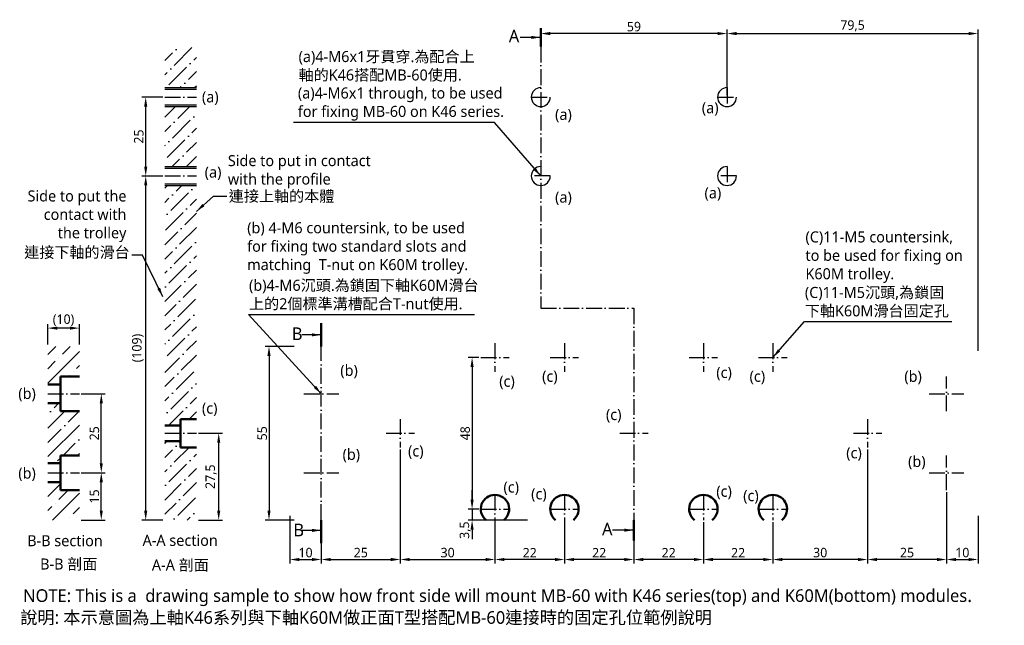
# Model space of a CAD drawing. Header units: millimetres. Extents: x 395 to 707, y 227 to 419.
import ezdxf

# ---------------------------------------------------------------- set-up
doc = ezdxf.new("R2010")
doc.units = ezdxf.units.MM
doc.linetypes.add('中心線5', pattern=[7.2, 5, -1, 0.2, -1])
doc.layers.add('中心線', color=5, linetype='中心線5', plot=False)
doc.layers.add('標註線', color=3, linetype='Continuous', plot=False)
doc.layers.add('外框線', color=7, linetype='Continuous', lineweight=50, plot=False)
doc.styles.get("Standard").update_dxf_attribs({"font": 'msjh.ttf'})
doc.dimstyles.new('ISO-25', dxfattribs={"dimtxt": 3, "dimasz": 3, "dimexe": 1.25, "dimexo": 0.625, "dimtad": 1, "dimdec": 8, "dimtxsty": 'Standard', "dimcen": 2.5, "dimadec": 0, "dimazin": 0, "dimtfac": 1, "dimtdec": 8, "dimtmove": 0, "dimatfit": 3, "dimfxl": 0, "dimarcsym": 0})

# ---------------------------------------------------------------- blocks, each defined once
blk = doc.blocks.new('*D1')
at = {"layer": 'Defpoints', "color": 0}
for p in [(414.01, 275.63), (420.96, 275.63), (414.01, 260.63)]:
    blk.add_point(p, dxfattribs=at)
at = {"layer": '標註線', "color": 0, "lineweight": -2}
for p, q in [((414.64, 275.63), (422.21, 275.63)), ((420.96, 263.63), (420.96, 272.63)), ((414.64, 260.63), (422.21, 260.63))]:
    blk.add_line(p, q, dxfattribs=at)
at = {"layer": '標註線', "color": 0}
for points in [[(420.46, 272.63), (421.46, 272.63), (420.96, 275.63)], [(420.46, 263.63), (421.46, 263.63), (420.96, 260.63)]]:
    blk.add_solid(points, dxfattribs=at)
at = {"layer": '標註線', "color": 0, "insert": (418.78, 268.13), "char_height": 3, "attachment_point": 5, "rotation": 90}
blk.add_mtext('15', dxfattribs=at)
blk = doc.blocks.new('*D2')
at = {"layer": 'Defpoints', "color": 0}
for p in [(414.01, 300.63), (420.96, 300.63), (414.01, 275.63)]:
    blk.add_point(p, dxfattribs=at)
at = {"layer": '標註線', "color": 0, "lineweight": -2}
for p, q in [((414.64, 300.63), (422.21, 300.63)), ((420.96, 278.63), (420.96, 297.63)), ((414.64, 275.63), (422.21, 275.63))]:
    blk.add_line(p, q, dxfattribs=at)
at = {"layer": '標註線', "color": 0}
for points in [[(420.46, 297.63), (421.46, 297.63), (420.96, 300.63)], [(420.46, 278.63), (421.46, 278.63), (420.96, 275.63)]]:
    blk.add_solid(points, dxfattribs=at)
at = {"layer": '標註線', "color": 0, "insert": (418.78, 288.13), "char_height": 3, "attachment_point": 5, "rotation": 90}
blk.add_mtext('25', dxfattribs=at)
blk = doc.blocks.new('*D3')
at = {"layer": 'Defpoints', "color": 0}
for p in [(404.01, 321.45), (404.01, 315.63), (414.01, 315.63)]:
    blk.add_point(p, dxfattribs=at)
at = {"layer": '標註線', "color": 0, "lineweight": -2}
for p, q in [((404.01, 316.26), (404.01, 322.7)), ((411.01, 321.45), (407.01, 321.45)), ((414.01, 316.26), (414.01, 322.7))]:
    blk.add_line(p, q, dxfattribs=at)
at = {"layer": '標註線', "color": 0}
for points in [[(407.01, 321.95), (407.01, 320.95), (404.01, 321.45)], [(411.01, 321.95), (411.01, 320.95), (414.01, 321.45)]]:
    blk.add_solid(points, dxfattribs=at)
at = {"layer": '標註線', "color": 0, "insert": (409.01, 323.95), "char_height": 3, "attachment_point": 5}
blk.add_mtext('(10)', dxfattribs=at)
blk = doc.blocks.new('*D4')
at = {"layer": 'Defpoints', "color": 0}
for p in [(482.65, 315.63), (474.08, 260.63), (482.65, 260.63)]:
    blk.add_point(p, dxfattribs=at)
at = {"layer": '標註線', "color": 0, "lineweight": -2}
for p, q in [((482.02, 315.63), (472.83, 315.63)), ((474.08, 312.63), (474.08, 263.63)), ((482.02, 260.63), (472.83, 260.63))]:
    blk.add_line(p, q, dxfattribs=at)
at = {"layer": '標註線', "color": 0}
for points in [[(473.58, 312.63), (474.58, 312.63), (474.08, 315.63)], [(473.58, 263.63), (474.58, 263.63), (474.08, 260.63)]]:
    blk.add_solid(points, dxfattribs=at)
at = {"layer": '標註線', "color": 0, "insert": (471.93, 288.13), "char_height": 3, "attachment_point": 5, "rotation": 90}
blk.add_mtext('55', dxfattribs=at)
blk = doc.blocks.new('*D5')
at = {"layer": 'Defpoints', "color": 0}
for p in [(698.65, 414.75), (619.15, 394.63), (698.65, 313.63)]:
    blk.add_point(p, dxfattribs=at)
at = {"layer": '標註線', "color": 0, "lineweight": -2}
for p, q in [((619.15, 395.26), (619.15, 416)), ((622.15, 414.75), (695.65, 414.75)), ((698.65, 314.26), (698.65, 416))]:
    blk.add_line(p, q, dxfattribs=at)
at = {"layer": '標註線', "color": 0}
for points in [[(622.15, 415.25), (622.15, 414.25), (619.15, 414.75)], [(695.65, 415.25), (695.65, 414.25), (698.65, 414.75)]]:
    blk.add_solid(points, dxfattribs=at)
at = {"layer": '標註線', "color": 0, "insert": (658.9, 417.18), "char_height": 3, "attachment_point": 5}
blk.add_mtext('79,5', dxfattribs=at)
blk = doc.blocks.new('*D6')
at = {"layer": 'Defpoints', "color": 0}
for p in [(451.08, 288.13), (458.15, 288.13), (451.08, 260.63)]:
    blk.add_point(p, dxfattribs=at)
at = {"layer": '標註線', "color": 0, "lineweight": -2}
for p, q in [((451.7, 288.13), (459.4, 288.13)), ((458.15, 263.63), (458.15, 285.13)), ((451.7, 260.63), (459.4, 260.63))]:
    blk.add_line(p, q, dxfattribs=at)
at = {"layer": '標註線', "color": 0}
for points in [[(457.65, 285.13), (458.65, 285.13), (458.15, 288.13)], [(457.65, 263.63), (458.65, 263.63), (458.15, 260.63)]]:
    blk.add_solid(points, dxfattribs=at)
at = {"layer": '標註線', "color": 0, "insert": (455.73, 274.38), "char_height": 3, "attachment_point": 5, "rotation": 90}
blk.add_mtext('27,5', dxfattribs=at)
blk = doc.blocks.new('*D7')
at = {"layer": 'Defpoints', "color": 0}
for p in [(435.03, 369.63), (441.08, 369.63), (441.08, 260.63)]:
    blk.add_point(p, dxfattribs=at)
at = {"layer": '標註線', "color": 0, "lineweight": -2}
for p, q in [((440.45, 369.63), (433.78, 369.63)), ((435.03, 263.63), (435.03, 366.63)), ((440.45, 260.63), (433.78, 260.63))]:
    blk.add_line(p, q, dxfattribs=at)
at = {"layer": '標註線', "color": 0}
for points in [[(434.53, 366.63), (435.53, 366.63), (435.03, 369.63)], [(434.53, 263.63), (435.53, 263.63), (435.03, 260.63)]]:
    blk.add_solid(points, dxfattribs=at)
at = {"layer": '標註線', "color": 0, "insert": (432.53, 315.13), "char_height": 3, "attachment_point": 5, "rotation": 90}
blk.add_mtext('(109)', dxfattribs=at)
blk = doc.blocks.new('*D8')
at = {"layer": 'Defpoints', "color": 0}
for p in [(435.03, 394.63), (441.08, 394.63), (441.08, 369.63)]:
    blk.add_point(p, dxfattribs=at)
at = {"layer": '標註線', "color": 0, "lineweight": -2}
for p, q in [((440.45, 394.63), (433.78, 394.63)), ((435.03, 372.63), (435.03, 391.63)), ((440.45, 369.63), (433.78, 369.63))]:
    blk.add_line(p, q, dxfattribs=at)
at = {"layer": '標註線', "color": 0}
for points in [[(434.53, 391.63), (435.53, 391.63), (435.03, 394.63)], [(434.53, 372.63), (435.53, 372.63), (435.03, 369.63)]]:
    blk.add_solid(points, dxfattribs=at)
at = {"layer": '標註線', "color": 0, "insert": (432.85, 382.13), "char_height": 3, "attachment_point": 5, "rotation": 90}
blk.add_mtext('25', dxfattribs=at)
blk = doc.blocks.new('*D9')
at = {"layer": 'Defpoints', "color": 0}
for p in [(515.65, 283.63), (490.65, 260.63), (515.65, 248.15)]:
    blk.add_point(p, dxfattribs=at)
at = {"layer": '標註線', "color": 0, "lineweight": -2}
for p, q in [((515.65, 283.01), (515.65, 246.9)), ((490.65, 260.01), (490.65, 246.9)), ((493.65, 248.15), (512.65, 248.15))]:
    blk.add_line(p, q, dxfattribs=at)
at = {"layer": '標註線', "color": 0}
for points in [[(493.65, 248.65), (493.65, 247.65), (490.65, 248.15)], [(512.65, 248.65), (512.65, 247.65), (515.65, 248.15)]]:
    blk.add_solid(points, dxfattribs=at)
at = {"layer": '標註線', "color": 0, "insert": (503.15, 250.33), "char_height": 3, "attachment_point": 5}
blk.add_mtext('25', dxfattribs=at)
blk = doc.blocks.new('*D10')
at = {"layer": 'Defpoints', "color": 0}
for p in [(515.65, 283.63), (545.65, 260.63), (545.65, 248.15)]:
    blk.add_point(p, dxfattribs=at)
at = {"layer": '標註線', "color": 0, "lineweight": -2}
for p, q in [((515.65, 283.01), (515.65, 246.9)), ((545.65, 260.01), (545.65, 246.9)), ((518.65, 248.15), (542.65, 248.15))]:
    blk.add_line(p, q, dxfattribs=at)
at = {"layer": '標註線', "color": 0}
for points in [[(518.65, 248.65), (518.65, 247.65), (515.65, 248.15)], [(542.65, 248.65), (542.65, 247.65), (545.65, 248.15)]]:
    blk.add_solid(points, dxfattribs=at)
at = {"layer": '標註線', "color": 0, "insert": (530.65, 250.33), "char_height": 3, "attachment_point": 5}
blk.add_mtext('30', dxfattribs=at)
blk = doc.blocks.new('*D11')
at = {"layer": 'Defpoints', "color": 0}
for p in [(663.65, 283.63), (688.65, 270.13), (663.65, 248.15)]:
    blk.add_point(p, dxfattribs=at)
at = {"layer": '標註線', "color": 0, "lineweight": -2}
for p, q in [((663.65, 283.01), (663.65, 246.9)), ((688.65, 269.51), (688.65, 246.9)), ((685.65, 248.15), (666.65, 248.15))]:
    blk.add_line(p, q, dxfattribs=at)
at = {"layer": '標註線', "color": 0}
for points in [[(666.65, 248.65), (666.65, 247.65), (663.65, 248.15)], [(685.65, 248.65), (685.65, 247.65), (688.65, 248.15)]]:
    blk.add_solid(points, dxfattribs=at)
at = {"layer": '標註線', "color": 0, "insert": (676.15, 250.33), "char_height": 3, "attachment_point": 5}
blk.add_mtext('25', dxfattribs=at)
blk = doc.blocks.new('*D12')
at = {"layer": 'Defpoints', "color": 0}
for p in [(663.65, 283.63), (633.65, 260.63), (633.65, 248.15)]:
    blk.add_point(p, dxfattribs=at)
at = {"layer": '標註線', "color": 0, "lineweight": -2}
for p, q in [((663.65, 283.01), (663.65, 246.9)), ((633.65, 260.01), (633.65, 246.9)), ((660.65, 248.15), (636.65, 248.15))]:
    blk.add_line(p, q, dxfattribs=at)
at = {"layer": '標註線', "color": 0}
for points in [[(636.65, 248.65), (636.65, 247.65), (633.65, 248.15)], [(660.65, 248.65), (660.65, 247.65), (663.65, 248.15)]]:
    blk.add_solid(points, dxfattribs=at)
at = {"layer": '標註線', "color": 0, "insert": (648.65, 250.33), "char_height": 3, "attachment_point": 5}
blk.add_mtext('30', dxfattribs=at)
blk = doc.blocks.new('*D14')
at = {"layer": 'Defpoints', "color": 0}
for p in [(560.15, 414.75), (560.15, 410.63), (619.15, 397.13)]:
    blk.add_point(p, dxfattribs=at)
at = {"layer": '標註線', "color": 0, "lineweight": -2}
for p, q in [((560.15, 411.26), (560.15, 416)), ((616.15, 414.75), (563.15, 414.75)), ((619.15, 397.76), (619.15, 416))]:
    blk.add_line(p, q, dxfattribs=at)
at = {"layer": '標註線', "color": 0}
for points in [[(563.15, 415.25), (563.15, 414.25), (560.15, 414.75)], [(616.15, 415.25), (616.15, 414.25), (619.15, 414.75)]]:
    blk.add_solid(points, dxfattribs=at)
at = {"layer": '標註線', "color": 0, "insert": (589.65, 416.93), "char_height": 3, "attachment_point": 5}
blk.add_mtext('59', dxfattribs=at)
blk = doc.blocks.new('*D15')
at = {"layer": 'Defpoints', "color": 0}
for p in [(611.65, 260.63), (633.65, 260.01), (611.65, 248.15)]:
    blk.add_point(p, dxfattribs=at)
at = {"layer": '標註線', "color": 0, "lineweight": -2}
for p, q in [((611.65, 260.01), (611.65, 246.9)), ((633.65, 259.38), (633.65, 246.9)), ((630.65, 248.15), (614.65, 248.15))]:
    blk.add_line(p, q, dxfattribs=at)
at = {"layer": '標註線', "color": 0}
for points in [[(614.65, 248.65), (614.65, 247.65), (611.65, 248.15)], [(630.65, 248.65), (630.65, 247.65), (633.65, 248.15)]]:
    blk.add_solid(points, dxfattribs=at)
at = {"layer": '標註線', "color": 0, "insert": (622.65, 250.3), "char_height": 3, "attachment_point": 5}
blk.add_mtext('22', dxfattribs=at)
blk = doc.blocks.new('*D16')
at = {"layer": 'Defpoints', "color": 0}
for p in [(589.65, 260.63), (611.65, 260.63), (589.65, 248.15)]:
    blk.add_point(p, dxfattribs=at)
at = {"layer": '標註線', "color": 0, "lineweight": -2}
for p, q in [((589.65, 260.01), (589.65, 246.9)), ((611.65, 260.01), (611.65, 246.9)), ((608.65, 248.15), (592.65, 248.15))]:
    blk.add_line(p, q, dxfattribs=at)
at = {"layer": '標註線', "color": 0}
for points in [[(592.65, 248.65), (592.65, 247.65), (589.65, 248.15)], [(608.65, 248.65), (608.65, 247.65), (611.65, 248.15)]]:
    blk.add_solid(points, dxfattribs=at)
at = {"layer": '標註線', "color": 0, "insert": (600.65, 250.3), "char_height": 3, "attachment_point": 5}
blk.add_mtext('22', dxfattribs=at)
blk = doc.blocks.new('*D17')
at = {"layer": 'Defpoints', "color": 0}
for p in [(567.65, 261.63), (589.65, 260.63), (567.65, 248.15)]:
    blk.add_point(p, dxfattribs=at)
at = {"layer": '標註線', "color": 0, "lineweight": -2}
for p, q in [((567.65, 261.01), (567.65, 246.9)), ((589.65, 260.01), (589.65, 246.9)), ((586.65, 248.15), (570.65, 248.15))]:
    blk.add_line(p, q, dxfattribs=at)
at = {"layer": '標註線', "color": 0}
for points in [[(570.65, 248.65), (570.65, 247.65), (567.65, 248.15)], [(586.65, 248.65), (586.65, 247.65), (589.65, 248.15)]]:
    blk.add_solid(points, dxfattribs=at)
at = {"layer": '標註線', "color": 0, "insert": (578.65, 250.3), "char_height": 3, "attachment_point": 5}
blk.add_mtext('22', dxfattribs=at)
blk = doc.blocks.new('*D18')
at = {"layer": 'Defpoints', "color": 0}
for p in [(545.65, 261.01), (567.65, 261.63), (545.65, 248.15)]:
    blk.add_point(p, dxfattribs=at)
at = {"layer": '標註線', "color": 0, "lineweight": -2}
for p, q in [((545.65, 260.38), (545.65, 246.9)), ((567.65, 261.01), (567.65, 246.9)), ((564.65, 248.15), (548.65, 248.15))]:
    blk.add_line(p, q, dxfattribs=at)
at = {"layer": '標註線', "color": 0}
for points in [[(548.65, 248.65), (548.65, 247.65), (545.65, 248.15)], [(564.65, 248.65), (564.65, 247.65), (567.65, 248.15)]]:
    blk.add_solid(points, dxfattribs=at)
at = {"layer": '標註線', "color": 0, "insert": (556.65, 250.3), "char_height": 3, "attachment_point": 5}
blk.add_mtext('22', dxfattribs=at)
blk = doc.blocks.new('*D19')
at = {"layer": 'Defpoints', "color": 0}
for p in [(480.65, 262.63), (490.65, 260.63), (490.65, 248.15)]:
    blk.add_point(p, dxfattribs=at)
at = {"layer": '標註線', "color": 0, "lineweight": -2}
for p, q in [((480.65, 262.01), (480.65, 246.9)), ((490.65, 260.01), (490.65, 246.9)), ((483.65, 248.15), (487.65, 248.15))]:
    blk.add_line(p, q, dxfattribs=at)
at = {"layer": '標註線', "color": 0}
for points in [[(483.65, 248.65), (483.65, 247.65), (480.65, 248.15)], [(487.65, 248.65), (487.65, 247.65), (490.65, 248.15)]]:
    blk.add_solid(points, dxfattribs=at)
at = {"layer": '標註線', "color": 0, "insert": (485.65, 250.33), "char_height": 3, "attachment_point": 5}
blk.add_mtext('10', dxfattribs=at)
blk = doc.blocks.new('*D20')
at = {"layer": 'Defpoints', "color": 0}
for p in [(688.65, 270.13), (698.65, 262.63), (698.65, 248.15)]:
    blk.add_point(p, dxfattribs=at)
at = {"layer": '標註線', "color": 0, "lineweight": -2}
for p, q in [((688.65, 269.51), (688.65, 246.9)), ((698.65, 262.01), (698.65, 246.9)), ((691.65, 248.15), (695.65, 248.15))]:
    blk.add_line(p, q, dxfattribs=at)
at = {"layer": '標註線', "color": 0}
for points in [[(691.65, 248.65), (691.65, 247.65), (688.65, 248.15)], [(695.65, 248.65), (695.65, 247.65), (698.65, 248.15)]]:
    blk.add_solid(points, dxfattribs=at)
at = {"layer": '標註線', "color": 0, "insert": (693.65, 250.33), "char_height": 3, "attachment_point": 5}
blk.add_mtext('10', dxfattribs=at)
blk = doc.blocks.new('*D21')
at = {"layer": 'Defpoints', "color": 0}
for p in [(541.15, 312.13), (538.4, 264.13), (541.15, 264.13)]:
    blk.add_point(p, dxfattribs=at)
at = {"layer": '標註線', "color": 0, "lineweight": -2}
for p, q in [((540.52, 312.13), (537.15, 312.13)), ((538.4, 309.13), (538.4, 267.13)), ((540.52, 264.13), (537.15, 264.13))]:
    blk.add_line(p, q, dxfattribs=at)
at = {"layer": '標註線', "color": 0}
for points in [[(537.9, 309.13), (538.9, 309.13), (538.4, 312.13)], [(537.9, 267.13), (538.9, 267.13), (538.4, 264.13)]]:
    blk.add_solid(points, dxfattribs=at)
at = {"layer": '標註線', "color": 0, "insert": (536.23, 288.13), "char_height": 3, "attachment_point": 5, "rotation": 90}
blk.add_mtext('48', dxfattribs=at)
blk = doc.blocks.new('*D22')
at = {"layer": 'Defpoints', "color": 0}
for p in [(541.15, 264.13), (538.4, 260.63), (556.59, 260.63)]:
    blk.add_point(p, dxfattribs=at)
at = {"layer": '標註線', "color": 0, "lineweight": -2}
for p, q in [((538.4, 267.13), (538.4, 270.13)), ((540.52, 264.13), (537.15, 264.13)), ((538.4, 264.13), (538.4, 260.63)), ((555.97, 260.63), (537.15, 260.63)), ((538.4, 257.63), (538.4, 254.63))]:
    blk.add_line(p, q, dxfattribs=at)
at = {"layer": '標註線', "color": 0}
for points in [[(537.9, 267.13), (538.9, 267.13), (538.4, 264.13)], [(537.9, 257.63), (538.9, 257.63), (538.4, 260.63)]]:
    blk.add_solid(points, dxfattribs=at)
at = {"layer": '標註線', "color": 0, "insert": (536.23, 257.44), "char_height": 3, "attachment_point": 5, "rotation": 90}
blk.add_mtext('3,5', dxfattribs=at)

msp = doc.modelspace()

# ---------------------------------------------------------------- hatches: boundary and pattern name
h = msp.add_hatch()
h.set_pattern_fill('ANSI36', color=256)
h.set_pattern_definition([(45, (7.9565, 0), (1.683798, 6.173926), [7.9375, -1.5875, 0, -1.5875])])
h.paths.add_polyline_path([(441.07911143, 260.63406757), (451.07911143, 260.63406757), (451.07911143, 283.63406757), (446.07911143, 283.63406757), (446.07911143, 285.63406757), (441.07911143, 285.63406757)])
h.paths.add_polyline_path([(441.07911143, 290.63406757), (446.07911143, 290.63406757), (446.07911143, 292.63406757), (451.07911143, 292.63406757), (451.07911143, 366.63406757), (441.07911143, 366.63406757)])
h.paths.add_polyline_path([(441.07911143, 372.63406757), (451.07911143, 372.63406757), (451.07911143, 391.63406757), (441.07911143, 391.63406757)])
h.paths.add_polyline_path([(451.07911143, 410.63406757), (441.07911143, 410.63406757), (441.07911143, 397.63406757), (451.07911143, 397.63406757)])
h = msp.add_hatch()
h.set_pattern_fill('ANSI35', color=256, style=0)
h.set_pattern_definition([(45, (218.537, 23.417), (-4.49013, 4.49013), []), (45, (223.027, 23.417), (-4.49013, 4.49013), [7.9375, -1.5875, 0, -1.5875])])
h.paths.add_polyline_path([(414.01271752, 281.13406757), (414.01271752, 295.13406757), (408.01271752, 295.13406757), (408.01271752, 297.63406757), (404.01271752, 297.63406757), (404.01271752, 278.63406757), (408.01271752, 278.63406757), (408.01271752, 281.13406757)])

# ---------------------------------------------------------------- linework, layer by layer
for p, q in [((441.07911143, 397.63406757), (451.07911143, 397.63406757)), ((441.07911143, 397.13406757), (451.07911143, 397.13406757)), ((441.07911143, 392.13406757), (451.07911143, 392.13406757)), ((441.07911143, 391.63406757), (451.07911143, 391.63406757)), ((441.07911143, 372.63406757), (451.07911143, 372.63406757)), ((441.07911143, 372.13406757), (451.07911143, 372.13406757)), ((441.07911143, 367.13406757), (451.07911143, 367.13406757)), ((441.07911143, 366.63406757), (451.07911143, 366.63406757)), ((404.01271752, 313.03894259), (406.6078425, 315.63406757)), ((408.65033715, 313.18643222), (411.0979725, 315.63406757)), ((404.01271752, 304.05868647), (414.01271752, 314.05868647)), ((407.52780514, 312.06390021), (407.52780514, 312.06390021)), ((404.01271752, 308.54881259), (406.40527312, 310.94136819)), ((413.14046522, 308.69630416), (414.01271752, 309.56855647)), ((410.57822863, 306.13406757), (410.89540118, 306.45124013)), ((412.0179332, 307.57377215), (412.0179332, 307.57377215)), ((404.01271752, 272.6277881), (404.01899699, 272.63406757)), ((404.01271752, 268.13766198), (408.01271752, 272.13766198)), ((405.48937923, 260.63406757), (414.01271752, 269.15740586)), ((407.52780514, 267.1626196), (410.49925311, 270.13406757)), ((406.40527312, 266.04008759), (406.40527312, 266.04008759)), ((404.01271752, 263.64753198), (405.28274111, 264.91755557)), ((412.0179332, 262.67249154), (414.01271752, 264.66727586)), ((410.89540118, 261.54995953), (410.89540118, 261.54995953))]:
    msp.add_line(p, q)
for centre in [(560.14803058, 394.63406757), (619.14803058, 394.63406757), (560.14803058, 369.63406757), (619.14803058, 369.63406757)]:
    msp.add_arc(centre, 3, 90, 0)
at = {"layer": '中心線'}
for p, q in [((560.14803058, 410.63406757), (560.14803058, 327.73983142)), ((619.14803058, 397.63406757), (619.14803058, 391.63406757)), ((441.07911143, 394.63406757), (451.07911143, 394.63406757)), ((557.14803058, 394.63406757), (563.14803058, 394.63406757)), ((616.14803058, 394.63406757), (622.14803058, 394.63406757)), ((619.14803058, 372.63406757), (619.14803058, 366.63406757)), ((441.07911143, 369.63406757), (451.07911143, 369.63406757)), ((563.14803058, 369.63406757), (557.14803058, 369.63406757)), ((622.14803058, 369.63406757), (616.14803058, 369.63406757)), ((560.14803058, 327.73983142), (589.64803058, 327.73983142)), ((589.64803058, 327.73983142), (589.64803058, 260.63406757)), ((490.64803058, 260.63406757), (490.64803058, 315.63406757)), ((545.64803058, 316.63406757), (545.64803058, 307.63406757)), ((567.64803058, 316.63406757), (567.64803058, 307.63406757)), ((611.64803058, 316.63406757), (611.64803058, 307.63406757)), ((633.64803058, 316.63406757), (633.64803058, 307.63406757)), ((541.14803058, 312.13406757), (550.14803058, 312.13406757)), ((563.14803058, 312.13406757), (572.14803058, 312.13406757)), ((607.14803058, 312.13406757), (616.14803058, 312.13406757)), ((629.14803058, 312.13406757), (638.14803058, 312.13406757)), ((688.64803058, 295.13406757), (688.64803058, 306.13406757)), ((404.01271752, 300.63406757), (414.01271752, 300.63406757)), ((485.14803058, 300.63406757), (496.14803058, 300.63406757)), ((683.14803058, 300.63406757), (694.14803058, 300.63406757)), ((515.64803058, 292.63406757), (515.64803058, 283.63406757)), ((663.64803058, 292.63406757), (663.64803058, 283.63406757)), ((441.07911143, 288.13406757), (451.07911143, 288.13406757)), ((511.14803058, 288.13406757), (520.14803058, 288.13406757)), ((585.14803058, 288.13406757), (594.14803058, 288.13406757)), ((659.14803058, 288.13406757), (668.14803058, 288.13406757)), ((688.64803058, 270.13406757), (688.64803058, 281.13406757)), ((404.01271752, 275.63406757), (414.01271752, 275.63406757)), ((485.14803058, 275.63406757), (496.14803058, 275.63406757)), ((683.14803058, 275.63406757), (694.14803058, 275.63406757)), ((545.64803058, 268.63406757), (545.64803058, 260.63406757)), ((567.64803058, 268.63406757), (567.64803058, 260.63406757)), ((611.64803058, 268.63406757), (611.64803058, 260.63406757)), ((633.64803058, 268.63406757), (633.64803058, 260.63406757)), ((541.14803058, 264.13406757), (550.14803058, 264.13406757)), ((563.14803058, 264.13406757), (572.14803058, 264.13406757)), ((607.14803058, 264.13406757), (616.14803058, 264.13406757)), ((629.14803058, 264.13406757), (638.14803058, 264.13406757))]:
    msp.add_line(p, q, dxfattribs=at)
at = {"layer": '外框線', "lineweight": 50}
for p, q in [((408.01271752, 295.13406757), (408.01271752, 306.13406757)), ((408.01271752, 306.13406757), (414.01271752, 306.13406757)), ((404.01271752, 303.63406757), (408.01271752, 303.63406757)), ((404.01271752, 297.63406757), (408.01271752, 297.63406757)), ((408.01271752, 295.13406757), (414.01271752, 295.13406757)), ((408.01271752, 270.13406757), (408.01271752, 281.13406757)), ((408.01271752, 281.13406757), (414.01271752, 281.13406757)), ((404.01271752, 278.63406757), (408.01271752, 278.63406757)), ((404.01271752, 272.63406757), (408.01271752, 272.63406757)), ((408.01271752, 270.13406757), (414.01271752, 270.13406757))]:
    msp.add_line(p, q, dxfattribs=at)
at = {"layer": '外框線'}
for p, q in [((441.07911143, 290.63406757), (446.07911143, 290.63406757)), ((446.07911143, 292.63406757), (451.07911143, 292.63406757)), ((446.07911143, 292.63406757), (446.07911143, 283.63406757)), ((441.07911143, 285.63406757), (446.07911143, 285.63406757)), ((446.07911143, 283.63406757), (451.07911143, 283.63406757))]:
    msp.add_line(p, q, dxfattribs=at)
for centre in [(545.64803058, 264.13406757), (567.64803058, 264.13406757), (611.64803058, 264.13406757), (633.64803058, 264.13406757)]:
    msp.add_arc(centre, 4.5, 308.942441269, 231.057558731, dxfattribs=at)
at = {"layer": '標註線', "lineweight": 50}
for p, q in [((560.14803058, 410.63406757), (560.14803058, 416.5029621)), ((490.64803058, 315.63406757), (490.64803058, 322.98087432)), ((490.64803058, 253.28726082), (490.64803058, 260.63406757)), ((589.64803058, 260.63406757), (589.64803058, 254.20734495))]:
    msp.add_line(p, q, dxfattribs=at)

# ---------------------------------------------------------------- texts
for s, insert, char_height, attachment_point in [('(a)4-M6x1 through, to be used \\Pfor fixing MB-60 on K46 series.', (483.2382288, 397.67277756), 3.5, 1), ('Side to put in contact\\Pwith the profile', (461.05752021, 376.25536421), 3.5, 1), ('Side to put the\\Pcontact with\\Pthe trolley', (428.9335717, 348.71884312), 3.5, 9), ('(b) 4-M6 countersink, to be used\\Pfor fixing two standard slots and\\Pmatching  T-nut on K60M trolley.', (467.17797561, 354.97707651), 3.5, 1), ('(C)11-M5 countersink, \\Pto be used for fixing on \\PK60M trolley.', (643.98480181, 352.08786855), 3.5, 1), ('{\\H0.88889x;NOTE: This is a  drawing sample to show how front side will mount MB-60 with K46 series(top) and K60M(bottom) modules}.', (396.18350736, 239.2127497), 4.5, 1)]:
    msp.add_mtext(s, dxfattribs=dict(insert=insert, char_height=char_height, attachment_point=attachment_point))
at = {"linetype": '中心線5', "lineweight": 50, "char_height": 3.5, "width": 2.486899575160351e-14, "attachment_point": 1}
for s, insert in [('B-B section', (397.50849791, 255.85605973)), ('A-A section', (434.04450391, 255.9698669))]:
    msp.add_mtext(s, dxfattribs=dict(at, insert=insert))
at = {"layer": '標註線', "linetype": '中心線5', "lineweight": 50, "char_height": 4, "attachment_point": 1}
for s, insert in [('A', (550.01522393, 415.95276592)), ('B', (481.292253, 321.67076501)), ('B', (481.792253, 259.50415636)), ('A', (579.5468234, 259.79810804))]:
    msp.add_mtext(s, dxfattribs=dict(at, insert=insert))
at = {"layer": '標註線'}
for s, insert, char_height, attachment_point in [('(a)4-M6x1牙貫穿.為配合上\\P軸的K46搭配MB-60使用.', (483.45225186, 409.21470888), 3.5, 1), ('(a)', (452.83649988, 396.44605284), 3.5, 1), ('(a)', (611.16854926, 393.0067369), 3.5, 1), ('(a)', (564.69075472, 390.89688593), 3.5, 1), ('(a)', (453.72340884, 372.63406757), 3.5, 1), ('連接上軸的本體', (461.34565127, 365.00297943), 3.5, 1), ('(a)', (564.69075472, 364.69128027), 3.5, 1), ('(a)', (612.01760689, 366.0444269), 3.5, 1), ('連接下軸的滑台', (429.9706984, 343.29674377), 3.5, 9), ('(b)4-M6沉頭.為鎖固下軸K60M滑台\\P上的2個標準溝槽配合T-nut使用.', (467.75309626, 336.75228915), 3.5, 1), ('(C)11-M5沉頭,為鎖固\\P下軸K60M滑台固定孔', (643.8068466, 334.50068469), 3.5, 1), ('(b)', (496.66487462, 309.81332085), 3.5, 1), ('(c)', (615.74234655, 309.15290775), 3.5, 1), ('(c)', (546.99699194, 306.37304551), 3.5, 1), ('(c)', (560.57156072, 307.94375514), 3.5, 1), ('(c)', (626.28050757, 307.94375514), 3.5, 1), ('(b)', (675.29513178, 307.92144967), 3.5, 1), ('(b)', (394.68144389, 302.49851046), 3.5, 1), ('(c)', (452.83649988, 297.83955857), 3.5, 1), ('(c)', (580.79122013, 295.81747106), 3.5, 1), ('(c)', (518.11241547, 284.27106593), 3.5, 1), ('(c)', (656.89569783, 283.69368316), 3.5, 1), ('(b)', (497.38709118, 283.20255455), 3.5, 1), ('(b)', (676.48764949, 280.95821768), 3.5, 1), ('(b)', (394.68144389, 277.27502598), 3.5, 1), ('(c)', (548.34279917, 272.85314385), 3.5, 1), ('(c)', (615.74234655, 271.52875011), 3.5, 1), ('(c)', (557.10533224, 270.69873873), 3.5, 1), ('(c)', (624.25874995, 270.12519052), 3.5, 1), ('說明: 本示意圖為上軸K46系列與下軸K60M做正面T型搭配MB-60連接時的固定孔位範例說明', (395.28338665, 231.7831555), 4, 1)]:
    msp.add_mtext(s, dxfattribs=dict(at, insert=insert, char_height=char_height, attachment_point=attachment_point))
at = {"layer": '標註線', "linetype": '中心線5', "lineweight": 50, "char_height": 3.5, "width": 2.486899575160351e-14, "attachment_point": 1}
for s, insert in [('B-B 剖面', (401.59555193, 248.47727774)), ('A-A 剖面', (436.98549732, 248.15646113))]:
    msp.add_mtext(s, dxfattribs=dict(at, insert=insert))

# ---------------------------------------------------------------- dimensions: what is measured, and where the dimension line sits
at = {"layer": '標註線'}
for base, p1, p2, picture, middle in [((560.1480305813, 414.7498973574), (619.1480305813, 397.1340675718), (560.1480305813, 410.6340675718), '*D14', (589.6480305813, 416.9252524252)), ((698.6480305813, 414.7498973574), (619.1480305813, 394.6340675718), (698.6480305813, 313.6340675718), '*D5', (658.8980305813, 417.1770277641)), ((698.6480305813, 248.1508474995), (688.6480305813, 270.1340675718), (698.6480305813, 262.6340675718), '*D20', (693.6480305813, 250.3349178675)), ((490.6480305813, 248.1508474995), (480.6480305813, 262.6340675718), (490.6480305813, 260.6340675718), '*D19', (485.6480305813, 250.3349178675)), ((611.6480305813, 248.1508474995), (633.6480305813, 260.0090675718), (611.6480305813, 260.6340675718), '*D15', (622.6480305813, 250.3010250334))]:
    dim = msp.add_linear_dim(base=base, p1=p1, p2=p2, dimstyle='ISO-25', dxfattribs=at)
    dim.commit()
    dim.dimension.update_dxf_attribs({"geometry": picture, "text_midpoint": middle})
for base, p1, p2, picture, middle in [((435.0260960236, 394.6340675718), (441.079111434, 369.6340675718), (441.079111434, 394.6340675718), '*D8', (432.8507409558, 382.1340675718)), ((474.0757191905, 260.6340675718), (482.6480305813, 315.6340675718), (482.6480305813, 260.6340675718), '*D4', (471.9255416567, 288.1340675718)), ((538.4045322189, 264.1340675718), (541.1480305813, 312.1340675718), (541.1480305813, 264.1340675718), '*D21', (536.2291771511, 288.1340675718)), ((420.959147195, 300.6340675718), (414.0127175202, 275.6340675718), (414.0127175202, 300.6340675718), '*D2', (418.7837921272, 288.1340675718)), ((458.1542117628, 288.1340675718), (451.079111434, 260.6340675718), (451.079111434, 288.1340675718), '*D6', (455.7270813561, 274.3840675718)), ((420.959147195, 275.6340675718), (414.0127175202, 260.6340675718), (414.0127175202, 275.6340675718), '*D1', (418.775076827, 268.1340675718))]:
    dim = msp.add_linear_dim(base=base, p1=p1, p2=p2, angle=90, dimstyle='ISO-25', dxfattribs=at)
    dim.commit()
    dim.dimension.update_dxf_attribs({"geometry": picture, "text_midpoint": middle})
for base, p1, p2, angle, text, picture, middle in [((435.02609602, 369.63406757), (441.07911143, 260.63406757), (441.07911143, 369.63406757), 90, '(109)', '*D7', (432.52633812, 315.13406757)), ((404.01271752, 321.45134193), (414.01271752, 315.63406757), (404.01271752, 315.63406757), 180, '(10)', '*D3', (409.01271752, 323.95109984))]:
    dim = msp.add_linear_dim(base=base, p1=p1, p2=p2, angle=angle, text=text, dimstyle='ISO-25', dxfattribs=at)
    dim.commit()
    dim.dimension.update_dxf_attribs({"geometry": picture, "text_midpoint": middle})
for base, p1, p2, picture, middle in [((515.6480305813, 248.1508474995), (490.6480305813, 260.6340675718), (515.6480305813, 283.6340675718), '*D9', (503.1480305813, 250.3262025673)), ((545.6480305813, 248.1508474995), (515.6480305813, 283.6340675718), (545.6480305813, 260.6340675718), '*D10', (530.6480305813, 250.3262025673)), ((633.6480305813, 248.1508474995), (663.6480305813, 283.6340675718), (633.6480305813, 260.6340675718), '*D12', (648.6480305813, 250.3262025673)), ((663.6480305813, 248.1508474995), (688.6480305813, 270.1340675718), (663.6480305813, 283.6340675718), '*D11', (676.1480305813, 250.3262025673)), ((545.6480305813, 248.1508474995), (567.6480305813, 261.6340675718), (545.6480305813, 261.0090675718), '*D18', (556.6480305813, 250.3010250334)), ((567.6480305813, 248.1508474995), (589.6480305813, 260.6340675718), (567.6480305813, 261.6340675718), '*D17', (578.6480305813, 250.3010250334)), ((589.6480305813, 248.1508474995), (611.6480305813, 260.6340675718), (589.6480305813, 260.6340675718), '*D16', (600.6480305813, 250.3010250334))]:
    dim = msp.add_linear_dim(base=base, p1=p1, p2=p2, dimstyle='ISO-25', override={"dimtmove": 1}, dxfattribs=at)
    dim.commit()
    dim.dimension.update_dxf_attribs({"geometry": picture, "text_midpoint": middle})
dim = msp.add_linear_dim(base=(538.40453222, 260.63406757), p1=(541.14803058, 264.13406757), p2=(556.59389045, 260.63406757), angle=90, dimstyle='ISO-25', override={"dimtmove": 2}, dxfattribs=at)
dim.commit()
dim.dimension.update_dxf_attribs({"geometry": '*D22', "text_midpoint": (536.2305355, 257.43812687), "dimtype": 160})

# ---------------------------------------------------------------- leaders
for points in [[(560.14803058, 413.53214574), (553.63514963, 413.53214574)], [(560.14803058, 369.63406757), (545.46565548, 386.54018554), (481.81163173, 386.54018554)], [(490.64803058, 300.63406757), (467.63233773, 325.74749849), (539.13152708, 325.74749849)], [(633.64803058, 312.13406757), (643.64184287, 323.5302537), (690.33878455, 323.5302537)], [(490.64803058, 319.30747095), (484.48625865, 319.30747095)], [(490.64803058, 257.37511772), (484.4146558, 257.37511772)], [(589.64803058, 257.4460859), (582.84875453, 257.4460859)]]:
    msp.add_leader(points, dimstyle='ISO-25', override={"dimgap": 0.625, "dimtad": 0}, dxfattribs=at)
at = {"layer": '標註線', "annotation_type": 0, "has_hookline": 1}
for points, hookline_direction, text_width in [([(451.07911143, 358.42330332), (456.49833482, 363.25297943), (460.72065127, 363.25297943)], 0, 31.80955455), ([(440.45411143, 331.35876347), (434.00733822, 344.54674377), (430.5956984, 344.54674377)], 1, 31.84118786)]:
    msp.add_leader(points, dimstyle='ISO-25', override={"dimgap": 0.625, "dimtad": 0}, dxfattribs=dict(at, hookline_direction=hookline_direction, text_width=text_width))

doc.saveas('drawing.dxf')
